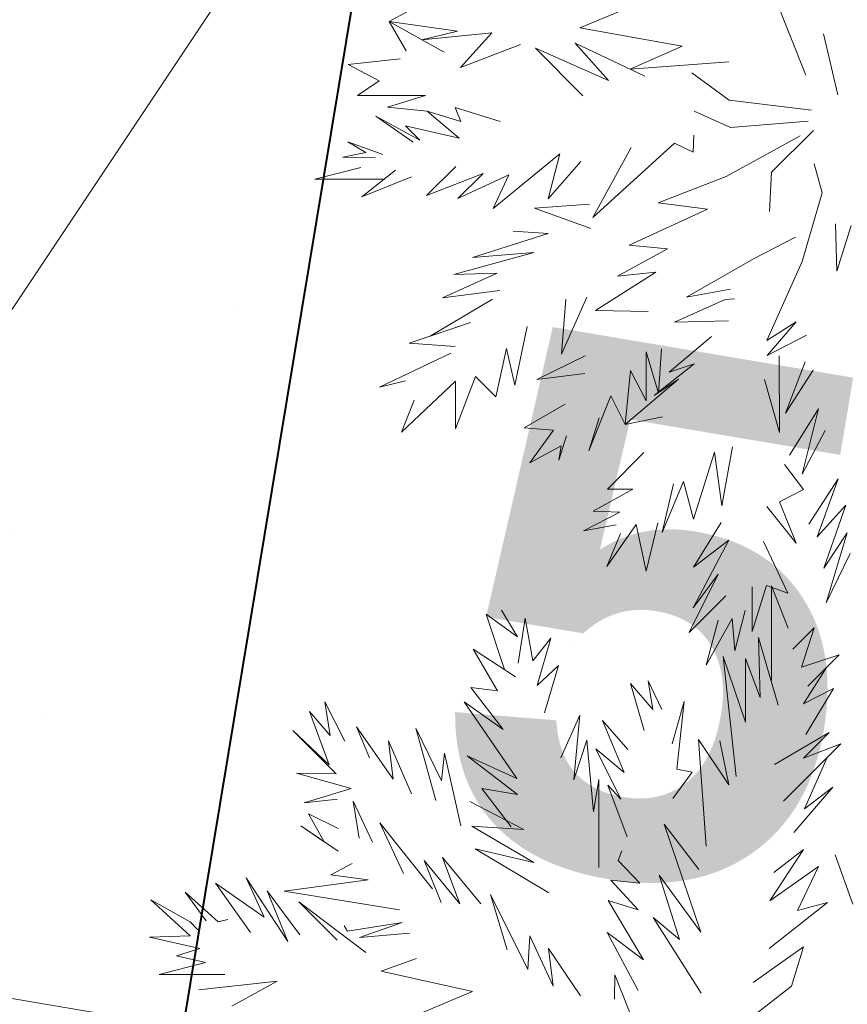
# Model space of a CAD drawing. Header units: millimetres. Extents: x 6487905018 to 6488192500, y 5882180700 to 5882375224.
# Tile 142 of 256: x 6488050973 to 6488052150, y 5882252275 to 5882253674. Entities that reach past the tile are written whole.
import ezdxf
from ezdxf.xclip import XClip

# ---------------------------------------------------------------- set-up
doc = ezdxf.new("R2010")
doc.units = ezdxf.units.MM
doc.header["$MEASUREMENT"] = 0
doc.header["$XCLIPFRAME"] = 2
for name, pattern in [('Dashed', [600, 300, -300]), ('Przerywana', [2400, 1200, -1200]), ('Wipeout_Contour', [1000, 0, -1000])]:
    doc.linetypes.add(name, pattern=pattern)
for name, color, linetype, lineweight in [('drzewa_Nr_pióra__154', 94, 'Continuous', 5), ('LEGENDA_Nr_pióra__20', 2, 'Continuous', 40), ('linie plan_Nr_pióra__2', 160, 'Continuous', 25), ('przewod_telekomunikacyjny__linia__Nr_pióra__1', 7, 'Continuous', 0), ('teren zielony_Nr_pióra__157', 93, 'Continuous', 0), ('Wymiarowanie_Nr_pióra__1', 7, 'Continuous', 0), ('ZBIORNIK_Nr_pióra__81', 182, 'Continuous', 5)]:
    doc.layers.add(name, color=color, linetype=linetype, lineweight=lineweight)
for name, color, linetype in [('Mapa cyfrowa', 7, 'Continuous'), ('przewod_telekomunikacyjny__linia_', 7, 'Continuous'), ('Wymiarowanie', 7, 'Continuous'), ('Zamość 06.10._2_Mapa cyfrowa', 7, 'Continuous')]:
    doc.layers.add(name, color=color, linetype=linetype)
doc.styles.add('GENERATED_STYLE_2', font='txt')
doc.linetypes.add('Symbol', pattern='A,0,[5,PZT Orlen Zamość.pdf1.Shx,S=11.904762,R=0,X=0,Y=0],-2000,0', length=2000)
doc.dimstyles.new('GENERATED_STYLE__1', dxfattribs={"dimtxt": 750, "dimasz": 570, "dimexe": 0.18, "dimexo": 0, "dimgap": 0.09, "dimtad": 1, "dimlfac": 0.001, "dimzin": 0, "dimdsep": 46, "dimtxsty": 'GENERATED_STYLE_2', "dimblk": 'ARROWHEAD_11', "dimblk1": 'ARROWHEAD_11', "dimblk2": 'ARROWHEAD_11', "dimcen": 0.09, "dimclrd": 7, "dimclre": 7, "dimclrt": 7, "dimazin": 0, "dimtfac": 1, "dimtdec": 4, "dimtmove": 2, "dimatfit": 3, "dimfxl": 0, "dimtolj": 1, "dimtzin": 0, "dimarcsym": 0})
doc.dimstyles.new('GENERATED_STYLE__10', dxfattribs={"dimtxt": 600.000024, "dimasz": 917.874396, "dimexe": 0.18, "dimexo": 40, "dimgap": 0.09, "dimtad": 1, "dimtih": 1, "dimtoh": 1, "dimdec": 0, "dimlfac": 0.1, "dimzin": 0, "dimdsep": 46, "dimtxsty": 'GENERATED_STYLE_2', "dimblk": 'ARROWHEAD_5', "dimblk1": 'ARROWHEAD_5', "dimblk2": 'ARROWHEAD_5', "dimcen": 0.09, "dimclrd": 7, "dimclre": 7, "dimclrt": 7, "dimazin": 0, "dimtfac": 1, "dimtdec": 4, "dimtmove": 0, "dimatfit": 3, "dimfxl": 0, "dimtolj": 1, "dimtzin": 0, "dimarcsym": 0})
doc.dimstyles.new('GENERATED_STYLE__9', dxfattribs={"dimtxt": 750, "dimasz": 917.874396, "dimexe": 0.18, "dimexo": 40, "dimgap": 0.09, "dimtad": 1, "dimdec": 0, "dimlfac": 0.1, "dimzin": 0, "dimdsep": 46, "dimtxsty": 'GENERATED_STYLE_2', "dimblk": 'ARROWHEAD_5', "dimblk1": 'ARROWHEAD_5', "dimblk2": 'ARROWHEAD_5', "dimcen": 0.09, "dimclrd": 7, "dimclre": 7, "dimclrt": 7, "dimazin": 0, "dimtfac": 1, "dimtdec": 4, "dimtmove": 2, "dimatfit": 3, "dimfxl": 0, "dimtolj": 1, "dimtzin": 0, "dimarcsym": 0})

# ---------------------------------------------------------------- blocks, each defined once
blk = doc.blocks.new('Rysunek_1_2')
at = {"color": 254, "linetype": 'Wipeout_Contour', "lineweight": 0, "ltscale": 70061284114.24681}
blk.add_wipeout([(6487915525.867126, 5882181505.900702), (6488146644.289524, 5882181505.900702), (6488146644.289524, 5882373115.540435), (6488107628.768834, 5882373115.540435), (6488107628.768834, 5882320263.490532), (6488101226.436201, 5882320263.490532), (6488101226.436201, 5882373115.540435), (6487915525.867126, 5882373115.540435)], dxfattribs=at).dxf.layer = 'Zamość 06.10._2_Mapa cyfrowa'
blk = doc.blocks.new('*D73', base_point=(6488045394.921593, 5882250647.102998))
at = {"layer": 'Wymiarowanie_Nr_pióra__1', "linetype": 'Continuous'}
for points in [[(6488049541.842549, 5882252547.629494), (6488049530.424479, 5882252605.032008), (6488049497.908566, 5882252653.695511), (6488049449.245064, 5882252686.211423), (6488049391.842549, 5882252697.629494), (6488049334.440034, 5882252686.211423), (6488049285.776532, 5882252653.695511), (6488049253.260619, 5882252605.032008), (6488049241.842549, 5882252547.629494), (6488049253.260619, 5882252490.226978), (6488049285.776532, 5882252441.563477), (6488049334.440034, 5882252409.047564), (6488049391.842549, 5882252397.629494), (6488049449.245064, 5882252409.047564), (6488049497.908566, 5882252441.563477), (6488049530.424479, 5882252490.226978)], [(6488054472.427137, 5882251717.367123), (6488054461.009068, 5882251774.769637), (6488054428.493155, 5882251823.43314), (6488054379.829652, 5882251855.949052), (6488054322.427137, 5882251867.367123), (6488054265.024622, 5882251855.949052), (6488054216.36112, 5882251823.43314), (6488054183.845207, 5882251774.769637), (6488054172.427137, 5882251717.367123), (6488054183.845207, 5882251659.964607), (6488054216.36112, 5882251611.301105), (6488054265.024622, 5882251578.785192), (6488054322.427137, 5882251567.367123), (6488054379.829652, 5882251578.785192), (6488054428.493155, 5882251611.301105), (6488054461.009068, 5882251659.964607)]]:
    blk.add_hatch(color=256, dxfattribs=at).paths.add_polyline_path(points)
for p, q in [((6488054174.5096, 5882251742.274993), (6488049539.760087, 5882252522.721622)), ((6488054415.831655, 5882252272.057888), (6488054347.335009, 5882251865.28466)), ((6488054618.262213, 5882251667.55138), (6488054470.344675, 5882251692.459251)), ((6488054297.519266, 5882251569.449585), (6488054229.02262, 5882251162.676356))]:
    blk.add_line(p, q, dxfattribs=at)
blk.add_circle((6488054322.427137, 5882251717.367123), 150, dxfattribs=at)
at = {"layer": 'Wymiarowanie_Nr_pióra__1', "insert": (6488051501.046564, 5882252344.571882), "char_height": 750, "attachment_point": 7, "rotation": 350.441619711, "style": 'GENERATED_STYLE_2'}
blk.add_mtext('\\A1;{\\fArial|b1|i0|c238|p38;5,00}', dxfattribs=at)
blk = doc.blocks.new('ARROWHEAD_11')
at = {"color": 0, "linetype": 'Continuous', "lineweight": 0}
blk.add_line((0, 0), (-1, 0), dxfattribs=at)
at = {"color": 0, "linetype": 'Continuous', "lineweight": 0, "const_width": 0.25, "flags": 128}
blk.add_lwpolyline([(-0.125, 0, 1), (0.125, 0, 1)], format="xyb", close=True, dxfattribs=at)
blk = doc.blocks.new('*D77', base_point=(6488045394.921593, 5882250647.102998))
at = {"layer": 'przewod_telekomunikacyjny__linia__Nr_pióra__1', "linetype": 'Continuous'}
blk.add_hatch(color=256, dxfattribs=at).paths.add_polyline_path([(6488057351.020344, 5882262834.607491), (6488056625.094238, 5882262197.391973), (6488057040.957753, 5882261919.79958)])
for p, q in [((6488057351.020344, 5882262834.607491), (6488056625.094238, 5882262197.391973)), ((6488057351.020344, 5882262834.607491), (6488057040.957753, 5882261919.79958)), ((6488057040.957753, 5882261919.79958), (6488056625.094238, 5882262197.391973)), ((6488056833.025996, 5882262058.595777), (6488046247.324568, 5882246200.066916)), ((6488046247.324568, 5882246200.066916), (6488053285.437386, 5882256743.923269)), ((6488049023.248511, 5882250108.702061), (6488049023.248511, 5882250608.702061)), ((6488048773.248511, 5882250358.702061), (6488049273.248511, 5882250358.702061))]:
    blk.add_line(p, q, dxfattribs=at)
at = {"layer": 'przewod_telekomunikacyjny__linia__Nr_pióra__1', "insert": (6488051112.822264, 5882253874.06099), "char_height": 750, "attachment_point": 7, "rotation": 56.276556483, "style": 'GENERATED_STYLE_2'}
blk.add_mtext('\\A1;{\\fArial|b1|i0|c238|p38;R 1\xa0500}', dxfattribs=at)
blk = doc.blocks.new('ARROWHEAD_5')
at = {"color": 0, "linetype": 'Continuous', "lineweight": 0}
blk.add_line((0, 0), (-1, 0), dxfattribs=at)
blk.add_solid([(-1, 0.2679), (0, 0), (-1, -0.2679), (-1, 0.2679)], dxfattribs=at)
blk = doc.blocks.new('*D79', base_point=(6488045394.921593, 5882250647.102998))
at = {"layer": 'Wymiarowanie_Nr_pióra__1', "linetype": 'Continuous'}
blk.add_hatch(color=256, dxfattribs=at).paths.add_polyline_path([(6488063680.254711, 5882253548.085899), (6488062715.420314, 5882253593.987003), (6488062821.733109, 5882253105.42013)])
for p, q in [((6488063680.254711, 5882253548.085899), (6488062715.420314, 5882253593.987003)), ((6488062821.733109, 5882253105.42013), (6488062715.420314, 5882253593.987003)), ((6488063680.254711, 5882253548.085899), (6488062821.733109, 5882253105.42013)), ((6488062768.576711, 5882253349.703567), (6488057266.319777, 5882252152.405216)), ((6488057266.319777, 5882252152.405216), (6488054914.661612, 5882252152.405216)), ((6488049023.248511, 5882250108.702061), (6488049023.248511, 5882250608.702061)), ((6488048773.248511, 5882250358.702061), (6488049273.248511, 5882250358.702061))]:
    blk.add_line(p, q, dxfattribs=at)
at = {"layer": 'Wymiarowanie_Nr_pióra__1', "insert": (6488054914.661612, 5882252272.405221), "char_height": 600.00002384, "attachment_point": 7, "style": 'GENERATED_STYLE_2'}
blk.add_mtext('\\A1;{\\fArial|b1|i0|c238|p38;1\xa0500}', dxfattribs=at)

msp = doc.modelspace()

# ---------------------------------------------------------------- block references
at = {"layer": 'Mapa cyfrowa', "color": 22, "linetype": 'Continuous', "lineweight": 5}
ref = msp.add_blockref('Rysunek_1_2', (0, 0), dxfattribs=at)
XClip(ref).set_block_clipping_path([(6487915525.8671264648, 5882181505.9007024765), (6488146644.2895231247, 5882181505.9007024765), (6488146644.2895231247, 5882373115.5404348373), (6488107628.7688331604, 5882373115.5404348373), (6488107628.7688331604, 5882320263.4905319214), (6488101226.4362001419, 5882320263.4905319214), (6488101226.4362001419, 5882373115.5404348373), (6487915525.8671264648, 5882373115.5404348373)])

# ---------------------------------------------------------------- next in the draw order: hatches: boundary and pattern name
at = {"layer": 'teren zielony_Nr_pióra__157', "linetype": 'Continuous'}
h = msp.add_hatch(dxfattribs=at)
h.set_pattern_fill('płyty_kamienne', color=256, style=0, pattern_type=2)
h.set_pattern_definition([(45, (6488045394.9, 5882252147.1), (-477.297, 477.297), [0, -450, 0, -675]), (110, (6488046894.9, 5882252147.1), (634.293, 230.864), [0, -330, 0, -570])])
h.paths.add_polyline_path([(6488047566.699059, 5882255932.5327), (6488045555.029326, 5882243354.950158), (6488046140.947524, 5882232527.375745, 0.2070569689), (6488048206.599371, 5882228254.370432, 0.0243137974), (6488049407.91275, 5882227454.239101, 0.0023663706), (6488049528.889167, 5882227382.669014), (6488050419.958063, 5882227639.987889), (6488050422.409745, 5882227655.31354), (6488050730.000001, 5882229610.000001), (6488051058.251553, 5882231630.009551), (6488051118.989788, 5882232009.688929), (6488053911.431513, 5882249465.456784), (6488055989.23284, 5882262453.952582), (6488056194.365236, 5882263736.503895), (6488052143.069927, 5882263733.65154), (6488050824.942152, 5882255492.308228, 0.0532631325)])

# ---------------------------------------------------------------- next in the draw order: linework, layer by layer
at = {"layer": 'drzewa_Nr_pióra__154', "linetype": 'Continuous'}
for p, q in [((6488051498.310757, 5882253671.694249), (6488051562.670491, 5882253707.051501)), ((6488052090.696581, 5882253595.735209), (6488052042.718989, 5882253716.102509)), ((6488051769.133715, 5882253662.854022), (6488051840.425413, 5882253692.35544)), ((6488051595.417459, 5882253657.917862), (6488051498.310757, 5882253671.694249)), ((6488051522.167443, 5882253630.047644), (6488051498.310757, 5882253671.694249)), ((6488051498.310757, 5882253671.694249), (6488051576.557212, 5882253628.049905)), ((6488051544.749043, 5882253645.919535), (6488051595.417459, 5882253657.917862)), ((6488051644.10963, 5882253655.614829), (6488051544.749043, 5882253645.919535)), ((6488051599.713362, 5882253606.172565), (6488051644.10963, 5882253655.614829)), ((6488051914.784818, 5882253636.745912), (6488051769.133715, 5882253662.854022)), ((6488052115.889088, 5882253654.065368), (6488052136.352557, 5882253567.59671)), ((6488051685.105968, 5882253639.20312), (6488051599.713362, 5882253606.172565)), ((6488051809.88057, 5882253587.771401), (6488051762.768751, 5882253641.150744)), ((6488051762.768751, 5882253641.150744), (6488051861.797552, 5882253594.309214)), ((6488051773.689032, 5882253566.268821), (6488051706.251875, 5882253633.705976)), ((6488051706.251875, 5882253633.705976), (6488051809.88057, 5882253587.771401)), ((6488051841.033011, 5882253604.131032), (6488051914.784818, 5882253636.745912)), ((6488051439.671938, 5882253610.837028), (6488051513.98108, 5882253618.586885)), ((6488051484.054507, 5882253587.681711), (6488051439.671938, 5882253610.837028)), ((6488051981.055737, 5882253614.413905), (6488051841.033011, 5882253604.131032)), ((6488051981.611174, 5882253559.891376), (6488051928.569811, 5882253598.892379)), ((6488051453.150684, 5882253566.793142), (6488051484.054507, 5882253587.681711)), ((6488051550.026947, 5882253566.793142), (6488051453.150684, 5882253566.793142)), ((6488051495.833381, 5882253550.18267), (6488051550.026947, 5882253566.793142)), ((6488052098.61418, 5882253545.851016), (6488051981.611174, 5882253559.891376)), ((6488051552.156117, 5882253544.334368), (6488051495.833381, 5882253550.18267)), ((6488051597.701369, 5882253505.755058), (6488051552.156117, 5882253544.334368)), ((6488051552.156117, 5882253544.334368), (6488051600.118251, 5882253529.546002)), ((6488051600.118251, 5882253529.546002), (6488051591.879361, 5882253549.751174)), ((6488051591.879361, 5882253549.751174), (6488051655.97823, 5882253529.889553)), ((6488051983.682767, 5882253521.213946), (6488051931.689891, 5882253544.290976)), ((6488051532.294497, 5882253500.09712), (6488051479.029239, 5882253537.11196)), ((6488051479.029239, 5882253537.11196), (6488051541.915199, 5882253503.14988)), ((6488052093.934059, 5882253530.250615), (6488051983.682767, 5882253521.213946)), ((6488051541.915199, 5882253503.14988), (6488051521.338816, 5882253523.730024)), ((6488051521.338816, 5882253523.730024), (6488051597.701369, 5882253505.755058)), ((6488052042.001333, 5882253457.520282), (6488052101.532462, 5882253517.051412)), ((6488051464.899638, 5882253485.761013), (6488051439.305996, 5882253500.999922)), ((6488051439.305996, 5882253500.999922), (6488051488.96005, 5882253482.943902)), ((6488051787.729392, 5882253393.104372), (6488051903.696518, 5882253499.013323)), ((6488051903.696518, 5882253499.013323), (6488051930.666485, 5882253485.954233)), ((6488051930.666485, 5882253485.954233), (6488051931.253079, 5882253510.107378)), ((6488051977.243061, 5882253451.728598), (6488052082.437572, 5882253509.188809)), ((6488051432.054699, 5882253478.9788), (6488051464.899638, 5882253485.761013)), ((6488051646.047419, 5882253406.205819), (6488051740.841521, 5882253483.846703)), ((6488051740.841521, 5882253483.846703), (6488051724.449628, 5882253419.806376)), ((6488051842.330795, 5882253492.946937), (6488051787.729392, 5882253393.104372)), ((6488051478.222667, 5882253478.416271), (6488051432.054699, 5882253478.9788)), ((6488051724.449628, 5882253419.806376), (6488051770.633953, 5882253473.013091)), ((6488052113.947517, 5882253428.459681), (6488052102.483079, 5882253469.450653)), ((6488051392.496326, 5882253447.710727), (6488051457.808926, 5882253464.109168)), ((6488051507.016069, 5882253460.373878), (6488051459.167618, 5882253422.456237)), ((6488051592.782162, 5882253465.790684), (6488051551.405773, 5882253424.414295)), ((6488051551.405773, 5882253424.414295), (6488051631.679081, 5882253455.869568)), ((6488051631.679081, 5882253455.869568), (6488051595.975356, 5882253420.165843)), ((6488052039.001703, 5882253401.584557), (6488052042.001333, 5882253457.520282)), ((6488051491.036379, 5882253447.710727), (6488051392.496326, 5882253447.710727)), ((6488051459.167618, 5882253422.456237), (6488051529.773382, 5882253450.810631)), ((6488051595.975356, 5882253420.165843), (6488051668.453422, 5882253453.834786)), ((6488051668.453422, 5882253453.834786), (6488051646.047419, 5882253406.205819)), ((6488051977.243061, 5882253451.728598), (6488051880.520576, 5882253414.287636)), ((6488052085.322638, 5882253330.607086), (6488052113.947517, 5882253428.459681)), ((6488051880.520576, 5882253414.287636), (6488051950.72238, 5882253404.927396)), ((6488051704.61451, 5882253406.718221), (6488051783.111626, 5882253412.238918)), ((6488051784.923784, 5882253377.528083), (6488051704.61451, 5882253406.718221)), ((6488051950.72238, 5882253404.927396), (6488051839.315223, 5882253353.867119)), ((6488051724.045361, 5882253370.728761), (6488051674.595285, 5882253373.726594)), ((6488052132.685454, 5882253384.368147), (6488052134.557503, 5882253316.974416)), ((6488052134.557503, 5882253316.974416), (6488052155.277054, 5882253381.969909)), ((6488051616.873803, 5882253336.285632), (6488051724.045361, 5882253370.728761)), ((6488052016.244063, 5882253334.725592), (6488052075.866541, 5882253365.169238)), ((6488051590.184605, 5882253312.058151), (6488051703.853961, 5882253343.459345)), ((6488051703.853961, 5882253343.459345), (6488051616.873803, 5882253336.285632)), ((6488051893.852931, 5882253348.857845), (6488051822.799093, 5882253309.764951)), ((6488051839.315223, 5882253353.867119), (6488051893.852931, 5882253348.857845)), ((6488051921.081618, 5882253280.124189), (6488052016.244063, 5882253334.725592)), ((6488052035.401356, 5882253218.284201), (6488052085.322638, 5882253330.607086)), ((6488051877.601556, 5882253315.378523), (6488051791.522537, 5882253261.159053)), ((6488051822.799093, 5882253309.764951), (6488051877.601556, 5882253315.378523)), ((6488051573.958839, 5882253278.992719), (6488051651.607244, 5882253314.361396)), ((6488051651.607244, 5882253314.361396), (6488051590.184605, 5882253312.058151)), ((6488051655.331879, 5882253289.593575), (6488051573.958839, 5882253278.992719)), ((6488051983.411173, 5882253291.551428), (6488051921.081618, 5882253280.124189)), ((6488051556.31998, 5882253224.756819), (6488051644.954524, 5882253277.004109)), ((6488051743.435994, 5882253198.893179), (6488051779.117971, 5882253280.124189)), ((6488051749.47721, 5882253277.004109), (6488051743.435994, 5882253198.893179)), ((6488051903.947982, 5882253244.534569), (6488051976.118171, 5882253276.704284)), ((6488051976.118171, 5882253276.704284), (6488051989.270775, 5882253277.49335)), ((6488051791.522537, 5882253261.159053), (6488051866.480216, 5882253259.843668)), ((6488051980.552811, 5882253246.172709), (6488051903.947982, 5882253244.534569)), ((6488052077.137777, 5882253245.084936), (6488052035.401356, 5882253218.284201)), ((6488052035.493954, 5882253197.160981), (6488052077.137777, 5882253245.084936)), ((6488051526.391479, 5882253214.602506), (6488051613.753722, 5882253244.243267)), ((6488051613.753722, 5882253244.243267), (6488051556.31998, 5882253224.756819)), ((6488051676.82899, 5882253155.029814), (6488051694.222349, 5882253238.510862)), ((6488051896.55285, 5882253173.248354), (6488051956.667005, 5882253223.963462)), ((6488052091.562799, 5882253226.084401), (6488052035.493954, 5882253197.160981)), ((6488051591.913161, 5882253209.922385), (6488051526.391479, 5882253214.602506)), ((6488051649.634645, 5882253138.160542), (6488051665.203668, 5882253207.143314)), ((6488051665.203668, 5882253207.143314), (6488051676.82899, 5882253155.029814)), ((6488051881.359358, 5882253143.55939), (6488051885.471221, 5882253206.364746)), ((6488051484.270396, 5882253152.200903), (6488051585.673001, 5882253200.562145)), ((6488051777.053066, 5882253196.768778), (6488051708.36813, 5882253162.853)), ((6488051863.638383, 5882253132.873192), (6488051863.638383, 5882253202.122185)), ((6488051863.638383, 5882253202.122185), (6488051881.359358, 5882253143.55939)), ((6488052053.090288, 5882253087.839002), (6488052052.86807, 5882253196.697285)), ((6488051833.719374, 5882253099.15954), (6488051841.519574, 5882253175.601503)), ((6488051841.519574, 5882253175.601503), (6488051863.638383, 5882253132.873192)), ((6488051874.964179, 5882253140.245049), (6488051932.110199, 5882253185.146792)), ((6488051932.110199, 5882253185.146792), (6488051896.55285, 5882253173.248354)), ((6488052061.922037, 5882253115.321555), (6488052089.665584, 5882253188.340433)), ((6488052100.923038, 5882253176.163118), (6488052061.922037, 5882253115.321555)), ((6488051521.534894, 5882253161.302293), (6488051484.270396, 5882253152.200903)), ((6488051592.427738, 5882253092.919379), (6488051620.853607, 5882253167.149737)), ((6488051620.853607, 5882253167.149737), (6488051649.634645, 5882253138.160542)), ((6488051708.36813, 5882253162.853), (6488051776.422439, 5882253171.679563)), ((6488051833.719374, 5882253099.15954), (6488051909.424365, 5882253163.579141)), ((6488051909.424365, 5882253163.579141), (6488051874.964179, 5882253140.245049)), ((6488052031.844464, 5882253163.121183), (6488052053.090288, 5882253087.839002)), ((6488051515.471198, 5882253088.23926), (6488051592.427738, 5882253160.582444)), ((6488051592.427738, 5882253160.582444), (6488051592.427738, 5882253092.919379)), ((6488051533.732227, 5882253133.633407), (6488051515.471198, 5882253088.23926)), ((6488051782.238051, 5882253061.718578), (6488051813.438853, 5882253139.720582)), ((6488051813.438853, 5882253139.720582), (6488051833.719374, 5882253099.15954)), ((6488051748.217081, 5882253128.157292), (6488051690.195686, 5882253094.47942)), ((6488052108.723239, 5882253121.561715), (6488052067.381807, 5882253055.568685)), ((6488052085.631276, 5882253028.446095), (6488052108.723239, 5882253121.561715)), ((6488051796.658978, 5882253108.341537), (6488051782.238051, 5882253061.718578)), ((6488051886.760736, 5882253110.079821), (6488051833.719374, 5882253099.15954)), ((6488051690.195686, 5882253094.47942), (6488051731.869155, 5882253090.885326)), ((6488051731.869155, 5882253090.885326), (6488051697.995887, 5882253044.558137)), ((6488051739.468355, 5882253048.541712), (6488051750.270147, 5882253082.908621)), ((6488052118.08348, 5882253090.360914), (6488052085.631276, 5882253028.446095)), ((6488051697.995887, 5882253044.558137), (6488051742.519466, 5882253068.682154)), ((6488051742.519466, 5882253068.682154), (6488051739.468355, 5882253048.541712)), ((6488051971.002901, 5882252983.716574), (6488051986.394543, 5882253067.332793)), ((6488051808.758733, 5882253007.117175), (6488051860.526427, 5882253059.061917)), ((6488051931.13223, 5882252964.443127), (6488051960.721745, 5882253059.697856)), ((6488051960.721745, 5882253059.697856), (6488051971.002901, 5882252983.716574)), ((6488052087.522216, 5882253006.516729), (6488052060.361997, 5882253041.999671)), ((6488052136.803961, 5882253021.719151), (6488052095.155089, 5882252957.636183)), ((6488052106.841352, 5882252939.232258), (6488052136.803961, 5882253021.719151)), ((6488051886.274288, 5882252945.647335), (6488051916.667563, 5882253017.990947)), ((6488051902.361137, 5882253014.917376), (6488051886.274288, 5882252945.647335)), ((6488051916.667563, 5882253017.990947), (6488051931.13223, 5882252964.443127)), ((6488051788.478211, 5882252975.916373), (6488051844.717799, 5882253006.954247)), ((6488051844.717799, 5882253006.954247), (6488051808.758733, 5882253007.117175)), ((6488052053.080033, 5882252989.283693), (6488052087.522216, 5882253006.516729)), ((6488052035.401356, 5882252982.718148), (6488052076.971059, 5882252930.384793)), ((6488052076.971059, 5882252930.384793), (6488052053.080033, 5882252989.283693)), ((6488052147.724241, 5882252984.278189), (6488052106.841352, 5882252939.232258)), ((6488052116.50462, 5882252895.047286), (6488052147.724241, 5882252984.278189)), ((6488051774.437851, 5882252947.835652), (6488051826.028418, 5882252974.63411)), ((6488051826.028418, 5882252974.63411), (6488051788.478211, 5882252975.916373)), ((6488051820.855721, 5882252956.513684), (6488051774.437851, 5882252947.835652)), ((6488051807.596367, 5882252897.08774), (6488051849.490764, 5882252956.798983)), ((6488051849.490764, 5882252956.798983), (6488051863.497803, 5882252890.587573)), ((6488051863.497803, 5882252890.587573), (6488051880.361815, 5882252959.299566)), ((6488051970.294703, 5882252959.840152), (6488051930.78418, 5882252896.117021)), ((6488051827.336349, 5882252944.009006), (6488051807.596367, 5882252897.08774)), ((6488052149.284281, 5882252945.277186), (6488052116.50462, 5882252895.047286)), ((6488052119.643519, 5882252845.434621), (6488052149.284281, 5882252945.277186)), ((6488051981.04072, 5882252934.884792), (6488051930.695593, 5882252838.470465)), ((6488051930.78418, 5882252896.117021), (6488051981.04072, 5882252934.884792)), ((6488052065.042117, 5882252859.474982), (6488052030.721235, 5882252932.796865)), ((6488052153.964401, 5882252915.636425), (6488052119.643519, 5882252845.434621)), ((6488051966.204572, 5882252886.406796), (6488051924.63851, 5882252803.31354)), ((6488051930.695593, 5882252838.470465), (6488051966.204572, 5882252886.406796)), ((6488052014.304599, 5882252804.873579), (6488052034.552851, 5882252870.099892)), ((6488052014.304599, 5882252868.483744), (6488052014.304599, 5882252804.873579)), ((6488052034.552851, 5882252870.099892), (6488052065.042117, 5882252859.474982)), ((6488052041.944427, 5882252735.235299), (6488052041.944427, 5882252869.787662)), ((6488052041.944427, 5882252869.787662), (6488052065.474584, 5882252809.543542)), ((6488051924.63851, 5882252803.31354), (6488051976.899853, 5882252855.574882)), ((6488051662.205078, 5882252750.690132), (6488051635.960406, 5882252829.351423)), ((6488051635.960406, 5882252829.351423), (6488051680.743684, 5882252797.54137)), ((6488051680.743684, 5882252797.54137), (6488051657.958769, 5882252835.027333)), ((6488051657.958769, 5882252835.027333), (6488051680.743684, 5882252797.54137)), ((6488051989.601043, 5882252777.224661), (6488052004.64395, 5882252834.972853)), ((6488051681.370085, 5882252759.685291), (6488051691.489591, 5882252823.93062)), ((6488051691.489591, 5882252823.93062), (6488051702.240607, 5882252762.982198)), ((6488051949.040001, 5882252756.944139), (6488051986.043564, 5882252823.603932)), ((6488051966.214688, 5882252821.068662), (6488051949.040001, 5882252756.944139)), ((6488051986.043564, 5882252823.603932), (6488051989.601043, 5882252777.224661)), ((6488052071.997766, 5882252779.655307), (6488052102.548551, 5882252810.206091)), ((6488052102.548551, 5882252810.206091), (6488052084.294445, 5882252754.102688)), ((6488051702.240607, 5882252762.982198), (6488051728.171288, 5882252795.566213)), ((6488051728.171288, 5882252795.566213), (6488051708.541267, 5882252728.024082)), ((6488052025.591937, 5882252710.871098), (6488052023.32171, 5882252796.190835)), ((6488052023.32171, 5882252796.190835), (6488052051.197231, 5882252700.353269)), ((6488051652.06733, 5882252720.744337), (6488051617.408442, 5882252779.965812)), ((6488051617.408442, 5882252779.965812), (6488051677.937235, 5882252740.408788)), ((6488052084.294445, 5882252754.102688), (6488052138.299469, 5882252771.855106)), ((6488052138.299469, 5882252771.855106), (6488052093.437572, 5882252726.993209)), ((6488051708.541267, 5882252728.024082), (6488051739.091568, 5882252756.565211)), ((6488051739.091568, 5882252756.565211), (6488051719.244147, 5882252689.413497)), ((6488051991.395695, 5882252598.950664), (6488051973.195227, 5882252769.255039)), ((6488051973.195227, 5882252769.255039), (6488052005.103253, 5882252675.946107)), ((6488052005.103253, 5882252675.946107), (6488052005.103253, 5882252766.338481)), ((6488052005.103253, 5882252766.338481), (6488052025.591937, 5882252710.871098)), ((6488052087.274199, 5882252702.277872), (6488052120.305748, 5882252753.861385)), ((6488052120.305748, 5882252753.861385), (6488052093.437572, 5882252726.993209)), ((6488051860.784515, 5882252664.204533), (6488051841.266492, 5882252730.962986)), ((6488051841.266492, 5882252730.962986), (6488051873.021361, 5882252694.032862)), ((6488051873.021361, 5882252694.032862), (6488051866.404008, 5882252734.645409)), ((6488051866.404008, 5882252734.645409), (6488051885.735335, 5882252694.163608)), ((6488051660.496136, 5882252665.687876), (6488051614.288362, 5882252725.364409)), ((6488051614.288362, 5882252725.364409), (6488051652.06733, 5882252720.744337)), ((6488052130.181104, 5882252723.76791), (6488052087.274199, 5882252702.277872)), ((6488052090.672655, 5882252658.612942), (6488052130.181104, 5882252723.76791)), ((6488051414.450309, 5882252657.100706), (6488051406.803031, 5882252705.083888)), ((6488051406.803031, 5882252705.083888), (6488051434.883753, 5882252648.922445)), ((6488051679.810045, 5882252595.881083), (6488051604.928122, 5882252705.083888)), ((6488051604.928122, 5882252705.083888), (6488051660.496136, 5882252665.687876)), ((6488051900.734619, 5882252645.329479), (6488051917.70724, 5882252705.433629)), ((6488051917.70724, 5882252705.433629), (6488051907.454844, 5882252609.097504)), ((6488051412.731597, 5882252615.382378), (6488051384.96247, 5882252691.043528)), ((6488051384.96247, 5882252691.043528), (6488051414.450309, 5882252657.100706)), ((6488051742.211648, 5882252625.521844), (6488051769.312495, 5882252686.126987)), ((6488051769.312495, 5882252686.126987), (6488051760.932129, 5882252594.321043)), ((6488051832.253065, 5882252604.423947), (6488051801.493172, 5882252678.563207)), ((6488051801.493172, 5882252678.563207), (6488051837.606199, 5882252637.154558)), ((6488051422.597075, 5882252602.82545), (6488051361.230774, 5882252664.191751)), ((6488051361.230774, 5882252664.191751), (6488051412.731597, 5882252615.382378)), ((6488051470.163376, 5882252625.267355), (6488051451.468707, 5882252669.438439)), ((6488051451.468707, 5882252669.438439), (6488051503.876748, 5882252595.14596)), ((6488051564.367079, 5882252564.680281), (6488051536.286358, 5882252667.642926)), ((6488051536.286358, 5882252667.642926), (6488051572.412145, 5882252592.501592)), ((6488052124.002365, 5882252661.355531), (6488052045.997097, 5882252615.851098)), ((6488052087.598166, 5882252624.951332), (6488052124.002365, 5882252661.355531)), ((6488051503.876748, 5882252595.14596), (6488051497.092402, 5882252649.494029)), ((6488051497.092402, 5882252649.494029), (6488051530.046198, 5882252574.040522)), ((6488051760.932129, 5882252594.321043), (6488051779.367408, 5882252650.496429)), ((6488051779.367408, 5882252650.496429), (6488051788.714367, 5882252548.777618)), ((6488051949.087476, 5882252499.884568), (6488051938.057777, 5882252651.498586)), ((6488051938.057777, 5882252651.498586), (6488051981.360226, 5882252586.968985)), ((6488051981.360226, 5882252586.968985), (6488051968.249829, 5882252649.393471)), ((6488051968.249829, 5882252649.393471), (6488051981.360226, 5882252586.968985)), ((6488052058.997432, 5882252563.849762), (6488052140.249519, 5882252645.10185)), ((6488052140.249519, 5882252645.10185), (6488052087.598166, 5882252624.951332)), ((6488051572.412145, 5882252592.501592), (6488051576.8474, 5882252631.762005)), ((6488051576.8474, 5882252631.762005), (6488051600.248001, 5882252528.799359)), ((6488051827.666615, 5882252566.712234), (6488051791.919186, 5882252638.042708)), ((6488051791.919186, 5882252638.042708), (6488051832.253065, 5882252604.423947)), ((6488051680.563031, 5882252573.45476), (6488051609.150737, 5882252628.38776)), ((6488051609.150737, 5882252628.38776), (6488051679.810045, 5882252595.881083)), ((6488052120.949713, 5882252625.802044), (6488052075.704203, 5882252580.556533)), ((6488052088.560787, 5882252552.68213), (6488052120.949713, 5882252625.802044)), ((6488051444.100865, 5882252581.676617), (6488051366.241989, 5882252603.681283)), ((6488051366.241989, 5882252603.681283), (6488051422.597075, 5882252602.82545)), ((6488051928.966261, 5882252604.900517), (6488051901.335736, 5882252567.800362)), ((6488051907.454844, 5882252609.097504), (6488051928.966261, 5882252604.900517)), ((6488051788.714367, 5882252548.777618), (6488051796.122875, 5882252594.73517)), ((6488051796.122875, 5882252594.73517), (6488051796.122875, 5882252469.517837)), ((6488051377.16227, 5882252561.560201), (6488051444.100865, 5882252581.676617)), ((6488051671.884115, 5882252527.475965), (6488051629.758611, 5882252581.559115)), ((6488051629.758611, 5882252581.559115), (6488051680.563031, 5882252573.45476)), ((6488051836.609052, 5882252512.915683), (6488051809.293372, 5882252586.520843)), ((6488051809.293372, 5882252586.520843), (6488051827.666615, 5882252566.712234)), ((6488052073.774911, 5882252519.286455), (6488052128.97817, 5882252583.766535)), ((6488052128.97817, 5882252583.766535), (6488052088.560787, 5882252552.68213)), ((6488051424.777854, 5882252566.416194), (6488051377.16227, 5882252561.560201)), ((6488051455.699055, 5882252511.219114), (6488051446.890982, 5882252563.609391)), ((6488051446.890982, 5882252563.609391), (6488051474.568393, 5882252505.488308)), ((6488051689.876882, 5882252523.437206), (6488051612.953565, 5882252563.255301)), ((6488051405.740234, 5882252506.216235), (6488051383.40243, 5882252545.9598)), ((6488051383.40243, 5882252545.9598), (6488051425.39867, 5882252525.07936)), ((6488051518.487442, 5882252460.965755), (6488051484.880157, 5882252532.840267)), ((6488051484.880157, 5882252532.840267), (6488051559.822124, 5882252439.277156)), ((6488051425.466525, 5882252492.821559), (6488051372.482149, 5882252528.799359)), ((6488051372.482149, 5882252528.799359), (6488051405.740234, 5882252506.216235)), ((6488051703.706238, 5882252476.670946), (6488051615.588501, 5882252528.425636)), ((6488051615.588501, 5882252528.425636), (6488051689.876882, 5882252523.437206)), ((6488051941.474412, 5882252377.684979), (6488051889.216752, 5882252531.298767)), ((6488051889.216752, 5882252531.298767), (6488051938.354332, 5882252466.607264)), ((6488051725.051208, 5882252433.636914), (6488051620.528522, 5882252496.038518)), ((6488051620.528522, 5882252496.038518), (6488051703.706238, 5882252476.670946)), ((6488051829.168964, 5882252493.109697), (6488051824.015768, 5882252479.391562)), ((6488052039.49693, 5882252422.146121), (6488052087.598166, 5882252494.947991)), ((6488052087.598166, 5882252494.947991), (6488052045.209694, 5882252462.433716)), ((6488051598.687961, 5882252418.036513), (6488051547.713363, 5882252479.329214)), ((6488051547.713363, 5882252479.329214), (6488051572.167279, 5882252419.596554)), ((6488051628.463887, 5882252417.826605), (6488051574.122492, 5882252483.608294)), ((6488051574.122492, 5882252483.608294), (6488051598.687961, 5882252418.036513)), ((6488051824.015768, 5882252479.391562), (6488051854.526347, 5882252447.100347)), ((6488052157.681522, 5882252417.266893), (6488052132.61663, 5882252487.378931)), ((6488051415.388413, 5882252459.29767), (6488051445.419185, 5882252475.028074)), ((6488052108.876606, 5882252471.158651), (6488052039.49693, 5882252422.146121)), ((6488052078.820444, 5882252408.403326), (6488052108.876606, 5882252471.158651)), ((6488051320.398966, 5882252399.116103), (6488051294.792153, 5882252454.957462)), ((6488051294.792153, 5882252454.957462), (6488051354.073676, 5882252364.475138)), ((6488051348.76954, 5882252435.820971), (6488051468.299772, 5882252452.147487)), ((6488051468.299772, 5882252452.147487), (6488051415.388413, 5882252459.29767)), ((6488051854.526347, 5882252447.100347), (6488051813.503145, 5882252451.406293)), ((6488051813.503145, 5882252451.406293), (6488051852.081859, 5882252409.42979)), ((6488051910.950426, 5882252367.204745), (6488051881.960897, 5882252458.684104)), ((6488051881.960897, 5882252458.684104), (6488051941.474412, 5882252377.684979)), ((6488051237.799905, 5882252393.867108), (6488051208.159143, 5882252434.42815)), ((6488051208.159143, 5882252434.42815), (6488051254.861448, 5882252392.306226)), ((6488051301.032313, 5882252376.955459), (6488051251.111032, 5882252447.157262)), ((6488051251.111032, 5882252447.157262), (6488051320.398966, 5882252399.116103)), ((6488051354.073676, 5882252364.475138), (6488051324.432915, 5882252436.236981)), ((6488051324.432915, 5882252436.236981), (6488051371.234118, 5882252373.835378)), ((6488051512.630912, 5882252409.246385), (6488051348.76954, 5882252435.820971)), ((6488051215.204618, 5882252372.498865), (6488051159.068666, 5882252423.75666)), ((6488051159.068666, 5882252423.75666), (6488051215.053494, 5882252392.117454)), ((6488051424.27548, 5882252366.035177), (6488051369.674077, 5882252420.63658)), ((6488051369.674077, 5882252420.63658), (6488051464.836522, 5882252348.874737)), ((6488051695.410446, 5882252324.434109), (6488051642.447038, 5882252431.135522)), ((6488051642.447038, 5882252431.135522), (6488051665.769685, 5882252352.514831)), ((6488051852.081859, 5882252409.42979), (6488051809.795049, 5882252422.566022)), ((6488051809.795049, 5882252422.566022), (6488051859.716331, 5882252338.323857)), ((6488052038.600357, 5882252354.184034), (6488052121.399035, 5882252419.546055)), ((6488052121.399035, 5882252419.546055), (6488052078.820444, 5882252408.403326)), ((6488051215.053494, 5882252392.117454), (6488051226.163696, 5882252381.112125)), ((6488051254.861448, 5882252392.306226), (6488051268.713878, 5882252395.779635)), ((6488051941.805536, 5882252290.906965), (6488051873.466655, 5882252398.51603)), ((6488051873.466655, 5882252398.51603), (6488051910.950426, 5882252367.204745)), ((6488051438.707569, 5882252379.244944), (6488051434.341937, 5882252386.725782)), ((6488051434.341937, 5882252386.725782), (6488051438.707569, 5882252379.244944)), ((6488051516.507514, 5882252391.36522), (6488051438.707569, 5882252379.244944)), ((6488051456.189121, 5882252370.003866), (6488051516.507514, 5882252391.36522)), ((6488051157.508626, 5882252370.715298), (6488051215.204618, 5882252372.498865)), ((6488051229.135332, 5882252354.249396), (6488051157.508626, 5882252370.715298)), ((6488051527.009726, 5882252376.056146), (6488051456.189121, 5882252370.003866)), ((6488051698.066055, 5882252372.237428), (6488051695.410446, 5882252324.434109)), ((6488051731.291368, 5882252301.033507), (6488051698.066055, 5882252372.237428)), ((6488051859.716331, 5882252338.323857), (6488051808.235008, 5882252377.32486)), ((6488051808.235008, 5882252377.32486), (6488051852.325448, 5882252294.905457)), ((6488051195.654695, 5882252344.116556), (6488051229.135332, 5882252354.249396)), ((6488051770.29237, 5882252286.993147), (6488051724.707376, 5882252354.335483)), ((6488051724.707376, 5882252354.335483), (6488051731.291368, 5882252301.033507)), ((6488052087.333878, 5882252356.999751), (6488052015.901907, 5882252306.250075)), ((6488052070.309329, 5882252300.76167), (6488052087.333878, 5882252356.999751)), ((6488051237.036484, 5882252334.584741), (6488051195.654695, 5882252344.116556)), ((6488051486.89025, 5882252322.014143), (6488051536.867089, 5882252340.122736)), ((6488051170.94366, 5882252317.309329), (6488051237.036484, 5882252334.584741)), ((6488051616.626289, 5882252293.093965), (6488051486.89025, 5882252322.014143)), ((6488051264.518893, 5882252317.309329), (6488051170.94366, 5882252317.309329)), ((6488051338.871367, 5882252307.790025), (6488051227.71043, 5882252295.833374)), ((6488051274.511632, 5882252272.432773), (6488051338.871367, 5882252307.790025)), ((6488051818.919866, 5882252316.841033), (6488051818.653612, 5882252282.313026)), ((6488051866.897456, 5882252196.473732), (6488051818.919866, 5882252316.841033)), ((6488051995.295794, 5882252242.741512), (6488052070.309329, 5882252300.76167)), ((6488051545.33459, 5882252263.592546), (6488051616.626289, 5882252293.093965))]:
    msp.add_line(p, q, dxfattribs=at)
at = {"layer": 'LEGENDA_Nr_pióra__20', "linetype": 'Symbol'}
msp.add_line((6488053550.826113, 5882266421.765303), (6488049834.925352, 5882243962.319559), dxfattribs=at)
at = {"layer": 'linie plan_Nr_pióra__2', "linetype": 'Przerywana'}
msp.add_arc((6488049023.248511, 5882250358.702061), 15000, 355.9747496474, 89.7571800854, dxfattribs=at)
at = {"layer": 'ZBIORNIK_Nr_pióra__81', "linetype": 'Dashed'}
msp.add_arc((6488047862.776499, 5882249489.331779), 6449.999996, 11.9705240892, 148.9127154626, dxfattribs=at)

# ---------------------------------------------------------------- next in the draw order: dimensions: what is measured, and where the dimension line sits
at = {"layer": 'przewod_telekomunikacyjny__linia_', "linetype": 'Continuous'}
dim = msp.add_radius_dim(center=(6488049023.248511, 5882250358.702061), mpoint=(6488057351.020344, 5882262834.607491), dimstyle='GENERATED_STYLE__9', dxfattribs=at)
dim.commit()
dim.dimension.update_dxf_attribs({"geometry": '*D77', "text_midpoint": (6488051798.354351, 5882255576.513194), "dimtype": 164, "text_rotation": 56.276556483})
at = {"layer": 'Wymiarowanie', "linetype": 'Continuous'}
dim = msp.add_radius_dim(center=(6488049023.248511, 5882250358.702061), mpoint=(6488063680.254711, 5882253548.085899), dimstyle='GENERATED_STYLE__10', dxfattribs=at)
dim.commit()
dim.dimension.update_dxf_attribs({"geometry": '*D79', "text_midpoint": (6488055940.490652, 5882252572.405233), "dimtype": 164})
dim = msp.add_linear_dim(base=(6488049391.842549, 5882252547.629494), p1=(6488054172.517579, 5882250827.116304), p2=(6488049023.248511, 5882250358.702061), angle=170.441619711, dimstyle='GENERATED_STYLE__1', dxfattribs=at)
dim.commit()
dim.dimension.update_dxf_attribs({"geometry": '*D73', "text_midpoint": (6488052547.182347, 5882252548.692267), "dimtype": 160, "text_rotation": 350.441619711})

doc.saveas('drawing.dxf')
